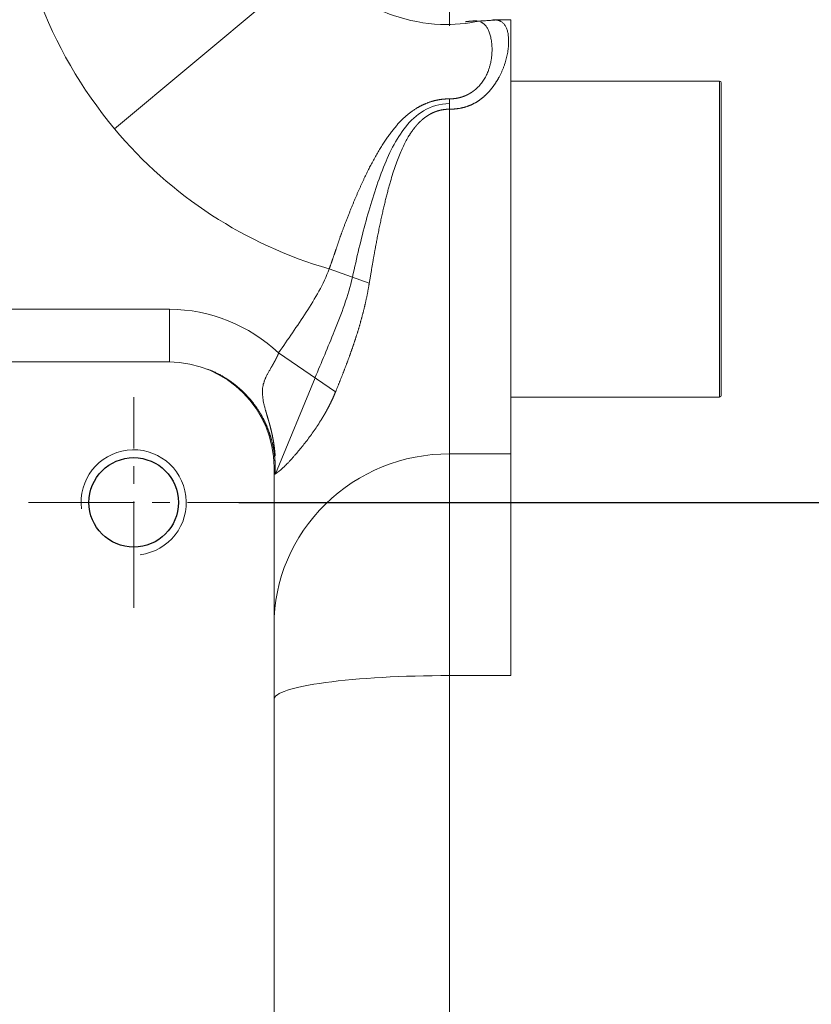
# Model space of a CAD drawing. Header units: millimetres. Extents: x 176 to 9387, y -11044 to -3322.
# Tile 156 of 256: x 8350 to 8395, y -10498 to -10442. Entities that reach past the tile are written whole.
import ezdxf

# ---------------------------------------------------------------- set-up
doc = ezdxf.new("R2010")
doc.units = ezdxf.units.MM
doc.header["$LTSCALE"] = 0.3175
doc.linetypes.add('CENTER2', pattern=[28.575, 19.05, -3.175, 3.175, -3.175])
for name, color, linetype, lineweight in [('1轮廓实线层', 7, 'Continuous', 18), ('2细线层', 4, 'Continuous', 13), ('3中心线层', 1, 'CENTER2', 13), ('7标注层', 4, 'Continuous', 13)]:
    doc.layers.add(name, color=color, linetype=linetype, lineweight=lineweight)
doc.styles.add('PC_TEXTSTYLE', font='ISOCP.SHX', dxfattribs={"width": 0.707, "bigfont": 'GBCBIG.SHX'})
doc.dimstyles.new('GB_LINEAR', dxfattribs={"dimtxt": 3.5, "dimasz": 3.5, "dimexe": 1, "dimexo": 0, "dimgap": 1.5, "dimtad": 1, "dimdsep": 46, "dimtxsty": 'PC_TEXTSTYLE', "dimcen": 0, "dimclrd": 256, "dimclrt": 3, "dimadec": 0, "dimazin": 2, "dimtp": 0.1, "dimtm": 0.1, "dimtfac": 0.71, "dimtdec": 3, "dimtmove": 0, "dimatfit": 3, "dimfxl": 1, "dimtfill": 1, "dimarcsym": 0})

# ---------------------------------------------------------------- blocks, each defined once
blk = doc.blocks.new('_Oblique')
at = {"color": 0, "lineweight": -2}
blk.add_line((-0.5, -0.5), (0.5, 0.5), dxfattribs=at)
blk = doc.blocks.new('*D70')
at = {"layer": '7标注层', "color": 0, "lineweight": -2, "transparency": 16777216}
for p, q in [((8362.856, -10469.88), (8451.032, -10469.88)), ((8362.856, -10514.88), (8451.032, -10514.88))]:
    blk.add_line(p, q, dxfattribs=at)
at = {"layer": '7标注层', "lineweight": -2, "transparency": 16777216}
blk.add_line((8447.532, -10514.88), (8447.532, -10469.88), dxfattribs=at)
at = {"layer": 'Defpoints', "color": 0, "transparency": 16777216}
for p in [(8362.856, -10469.88), (8447.532, -10469.88), (8362.856, -10514.88)]:
    blk.add_point(p, dxfattribs=at)
at = {"layer": '7标注层', "lineweight": -2, "transparency": 16777216, "xscale": 12.25, "yscale": 12.25, "zscale": 12.25}
for p, rotation in [((8447.532, -10469.88), 90), ((8447.532, -10514.88), 270)]:
    blk.add_blockref('_Oblique', p, dxfattribs=dict(at, rotation=rotation))
at = {"layer": '7标注层', "color": 3, "transparency": 16777216, "insert": (8436.157, -10492.38), "char_height": 12.25, "attachment_point": 5, "rotation": 90, "style": 'PC_TEXTSTYLE', "bg_fill": 3, "box_fill_scale": 1.1, "bg_fill_color": 257, "bg_fill_transparency": 0}
blk.add_mtext('45', dxfattribs=at)

msp = doc.modelspace()

# ---------------------------------------------------------------- linework, layer by layer
msp.add_circle((8356.85631, -10469.87988), 2.55)
at = {"layer": '1轮廓实线层'}
for p, q in [((8374.85631, -10434.94922), (8374.85631, -10442.72219)), ((8367.176, -10439.07355), (8355.7664, -10448.60137)), ((8378.35631, -10442.37988), (8377.32391, -10442.37988)), ((8378.35631, -10442.37988), (8378.35631, -10467.10974)), ((8390.25631, -10445.87988), (8378.35631, -10445.87988)), ((8390.25631, -10445.87988), (8390.25631, -10454.87988)), ((8390.35631, -10454.87988), (8390.35631, -10445.97988)), ((8374.85631, -10447.47941), (8374.85631, -10446.89075)), ((8374.85631, -10447.47941), (8374.85631, -10467.10974)), ((8390.25631, -10454.87988), (8390.25631, -10463.87988)), ((8390.35631, -10463.77988), (8390.35631, -10454.87988)), ((8370.28646, -10457.39531), (8368.00153, -10456.57305)), ((8342.35631, -10458.87988), (8358.8941, -10458.87988)), ((8358.8941, -10458.87988), (8358.8941, -10461.87988)), ((8368.36248, -10463.5878), (8365.11557, -10461.36495)), ((8358.85631, -10461.87988), (8342.35631, -10461.87988)), ((8364.94571, -10468.24875), (8367.19583, -10462.7891)), ((8378.35631, -10463.87988), (8390.25631, -10463.87988)), ((8374.85631, -10467.10974), (8374.85631, -10479.7446)), ((8374.85631, -10467.10974), (8378.35631, -10467.10974)), ((8378.35631, -10467.10974), (8378.35631, -10479.7446)), ((8364.85631, -10516.87988), (8364.85631, -10467.87988)), ((8374.85631, -10479.7446), (8374.85631, -10540.18291)), ((8378.35631, -10479.7446), (8374.85631, -10479.7446))]:
    msp.add_line(p, q, dxfattribs=at)
for centre, radius, start, end in [((8390.25631, -10445.97988), 0.1, 0, 90), ((8358.85631, -10467.87988), 6, 0, 90), ((8390.25631, -10463.77988), 0.1, 270, 0)]:
    msp.add_arc(centre, radius, start, end, dxfattribs=at)
for centre, ratio in [((8374.85631, -10476.89363), 0.97838907), ((8374.85631, -10481.10525), 0.13606514)]:
    msp.add_ellipse(centre, major_axis=(-10, 0), ratio=ratio, start_param=4.71238898, end_param=6.28318531, dxfattribs=at)
for points, degree in [([(8355.7664, -10448.60137), (8351.98141, -10444.06883), (8349.85631, -10438.32233), (8349.85631, -10432.40211)], 3), ([(8377.52822, -10442.3962), (8376.4445, -10442.46735)], 1), ([(8368.00153, -10456.57305), (8363.24281, -10455.20727), (8358.9629, -10452.42919), (8355.7664, -10448.60137)], 3), ([(8358.8941, -10458.87988), (8361.20296, -10458.87988), (8363.46024, -10459.79129), (8365.11557, -10461.36495)], 3), ([(8364.91164, -10468.27347), (8364.87643, -10468.13853), (8364.85631, -10468.00702), (8364.85631, -10467.87988)], 3)]:
    msp.add_open_spline(points, degree=degree, dxfattribs=at)
for points, knots in [([(8376.59022, -10442.45633), (8375.83969, -10442.61298), (8374.19246, -10442.76069), (8371.62131, -10442.25394), (8369.13124, -10441.01235), (8367.78388, -10439.79035), (8367.17568, -10439.07381)], [0, 0, 0, 0, 0.21452838, 0.47607682, 0.7377737, 1, 1, 1, 1]), ([(8377.33658, -10442.37988), (8377.33962, -10442.37988), (8377.34758, -10442.37989), (8377.36037, -10442.38001), (8377.37491, -10442.38029), (8377.38936, -10442.3807), (8377.40371, -10442.38127), (8377.41797, -10442.38197), (8377.43213, -10442.38283), (8377.44619, -10442.38384), (8377.46016, -10442.38501), (8377.47404, -10442.38634), (8377.48781, -10442.38783), (8377.5015, -10442.38948), (8377.51508, -10442.3913), (8377.52858, -10442.3933), (8377.54197, -10442.39546), (8377.55527, -10442.39781), (8377.56848, -10442.40033), (8377.58159, -10442.40304), (8377.5946, -10442.40594), (8377.60752, -10442.40902), (8377.62034, -10442.4123), (8377.63307, -10442.41577), (8377.6457, -10442.41945), (8377.65823, -10442.42332), (8377.67067, -10442.4274), (8377.68302, -10442.43169), (8377.69527, -10442.4362), (8377.70742, -10442.44092), (8377.71948, -10442.44585), (8377.73144, -10442.45101), (8377.7433, -10442.45639), (8377.75507, -10442.46201), (8377.76675, -10442.46785), (8377.77833, -10442.47393), (8377.83357, -10442.50433), (8377.92412, -10442.57099), (8378.03184, -10442.69995), (8378.11673, -10442.86219), (8378.17879, -10443.05801), (8378.21798, -10443.28763), (8378.23166, -10443.50618), (8378.2311, -10443.6954), (8378.22446, -10443.84136), (8378.21169, -10443.99062), (8378.19277, -10444.14257), (8378.1677, -10444.29663), (8378.13648, -10444.45223), (8378.09911, -10444.60885), (8378.05559, -10444.76596), (8378.00592, -10444.92308), (8377.95009, -10445.07974), (8377.88811, -10445.23549), (8377.81997, -10445.3899), (8377.7457, -10445.54258), (8377.68377, -10445.65841), (8377.63901, -10445.73741), (8377.61421, -10445.78025), (8377.58906, -10445.82274), (8377.56355, -10445.86485), (8377.5377, -10445.90659), (8377.51149, -10445.94794), (8377.48494, -10445.98889), (8377.45803, -10446.02944), (8377.43077, -10446.06956), (8377.40316, -10446.10926), (8377.3752, -10446.14853), (8377.34689, -10446.18735), (8377.31823, -10446.22572), (8377.28922, -10446.26363), (8377.25986, -10446.30108), (8377.23015, -10446.33804), (8377.20008, -10446.37453), (8377.16967, -10446.41052), (8377.1389, -10446.44601), (8377.10779, -10446.481), (8377.07632, -10446.51547), (8377.0445, -10446.54943), (8377.01233, -10446.58285), (8376.97982, -10446.61575), (8376.94695, -10446.64811), (8376.91373, -10446.67992), (8376.88015, -10446.71117), (8376.84623, -10446.74188), (8376.81196, -10446.77201), (8376.77733, -10446.80158), (8376.74236, -10446.83058), (8376.70703, -10446.859), (8376.67136, -10446.88683), (8376.63533, -10446.91407), (8376.59895, -10446.94072), (8376.56222, -10446.96677), (8376.52514, -10446.99221), (8376.48771, -10447.01705), (8376.44993, -10447.04127), (8376.4118, -10447.06488), (8376.37332, -10447.08787), (8376.33448, -10447.11023), (8376.2953, -10447.13196), (8376.25576, -10447.15306), (8376.21587, -10447.17353), (8376.17564, -10447.19336), (8376.13505, -10447.21255), (8376.09411, -10447.23109), (8376.05282, -10447.24898), (8376.01118, -10447.26622), (8375.96918, -10447.28281), (8375.92684, -10447.29874), (8375.88415, -10447.31401), (8375.8411, -10447.32862), (8375.79771, -10447.34257), (8375.75396, -10447.35585), (8375.70987, -10447.36846), (8375.66542, -10447.3804), (8375.62062, -10447.39167), (8375.57547, -10447.40227), (8375.52998, -10447.41219), (8375.48413, -10447.42144), (8375.43793, -10447.43), (8375.39138, -10447.43789), (8375.34447, -10447.44509), (8375.29722, -10447.45162), (8375.24962, -10447.45746), (8375.20167, -10447.46262), (8375.15337, -10447.46709), (8375.10471, -10447.47088), (8375.05571, -10447.47398), (8375.00635, -10447.4764), (8374.95665, -10447.47812), (8374.90659, -10447.4792), (8374.87311, -10447.47934), (8374.85631, -10447.47941)], [0, 0, 0, 0, 0.00200495, 0.00526325, 0.00853942, 0.0118335, 0.01514556, 0.01847566, 0.02182385, 0.02519017, 0.0285747, 0.03197747, 0.03539855, 0.03883798, 0.04229581, 0.0457721, 0.04926688, 0.05278022, 0.05631215, 0.05986272, 0.06343198, 0.06701997, 0.07062674, 0.07425234, 0.07789679, 0.08156015, 0.08524246, 0.08894376, 0.09266409, 0.09640348, 0.10016199, 0.10393964, 0.10773647, 0.11155253, 0.11538784, 0.11924245, 0.12311639, 0.17129564, 0.21953046, 0.26788331, 0.31641617, 0.36519034, 0.41426621, 0.4385489, 0.46225114, 0.48538225, 0.50795225, 0.52997194, 0.55145293, 0.57240775, 0.59284987, 0.61279382, 0.63225525, 0.65125097, 0.6697991, 0.68791907, 0.70563174, 0.71069656, 0.71571178, 0.72067787, 0.72559528, 0.73046451, 0.73528603, 0.74006037, 0.74478804, 0.74946959, 0.75410557, 0.75869655, 0.76324312, 0.76774589, 0.77220548, 0.77662254, 0.78099772, 0.78533172, 0.78962522, 0.79387895, 0.79809364, 0.80227007, 0.80640902, 0.81051128, 0.81457768, 0.81860907, 0.82260633, 0.82657033, 0.83050201, 0.8344023, 0.83827215, 0.84211255, 0.84592452, 0.84970907, 0.85346726, 0.85720016, 0.86090887, 0.86459451, 0.86825821, 0.87190114, 0.87552447, 0.87912941, 0.88271716, 0.88628896, 0.88984608, 0.89338976, 0.89692129, 0.90044197, 0.9039531, 0.907456, 0.910952, 0.91444243, 0.91792862, 0.92141194, 0.92489371, 0.92837531, 0.93185806, 0.93534334, 0.93883247, 0.94232681, 0.94582769, 0.94933643, 0.95285437, 0.9563828, 0.95992303, 0.96347633, 0.96704399, 0.97062725, 0.97422736, 0.97784553, 0.98148298, 0.98514088, 0.98882039, 0.99252267, 0.99624884, 1, 1, 1, 1]), ([(8374.85631, -10446.89071), (8374.86383, -10446.89069), (8374.87886, -10446.89065), (8374.90138, -10446.89033), (8374.92384, -10446.88983), (8374.94624, -10446.88912), (8374.96857, -10446.88821), (8374.99085, -10446.8871), (8375.01307, -10446.8858), (8375.03522, -10446.88429), (8375.05731, -10446.88258), (8375.07934, -10446.88067), (8375.1013, -10446.87857), (8375.12319, -10446.87627), (8375.14502, -10446.87376), (8375.16678, -10446.87107), (8375.18847, -10446.86817), (8375.21009, -10446.86508), (8375.23165, -10446.86179), (8375.25313, -10446.8583), (8375.27454, -10446.85462), (8375.29588, -10446.85074), (8375.31714, -10446.84667), (8375.33834, -10446.84241), (8375.35945, -10446.83795), (8375.3805, -10446.8333), (8375.40146, -10446.82846), (8375.42235, -10446.82342), (8375.44316, -10446.81819), (8375.4639, -10446.81277), (8375.48455, -10446.80716), (8375.50513, -10446.80136), (8375.52562, -10446.79537), (8375.54604, -10446.7892), (8375.56637, -10446.78283), (8375.58662, -10446.77627), (8375.60679, -10446.76953), (8375.62688, -10446.7626), (8375.64688, -10446.75549), (8375.66679, -10446.74819), (8375.68662, -10446.7407), (8375.70637, -10446.73304), (8375.72602, -10446.72518), (8375.74559, -10446.71715), (8375.76508, -10446.70893), (8375.78447, -10446.70053), (8375.80377, -10446.69195), (8375.82299, -10446.68319), (8375.84211, -10446.67425), (8375.86114, -10446.66513), (8375.88009, -10446.65583), (8375.89894, -10446.64636), (8375.91769, -10446.63671), (8375.93636, -10446.62688), (8375.95493, -10446.61688), (8375.9734, -10446.6067), (8375.99178, -10446.59635), (8376.01007, -10446.58582), (8376.02826, -10446.57513), (8376.04635, -10446.56426), (8376.06435, -10446.55322), (8376.08225, -10446.54202), (8376.10006, -10446.53064), (8376.11776, -10446.51909), (8376.13537, -10446.50738), (8376.15287, -10446.4955), (8376.17028, -10446.48346), (8376.18759, -10446.47125), (8376.20479, -10446.45888), (8376.2219, -10446.44634), (8376.23891, -10446.43364), (8376.25581, -10446.42078), (8376.27261, -10446.40776), (8376.28931, -10446.39458), (8376.30591, -10446.38124), (8376.3224, -10446.36775), (8376.37012, -10446.32801), (8376.4465, -10446.25964), (8376.54571, -10446.15936), (8376.63844, -10446.05373), (8376.72469, -10445.9431), (8376.80448, -10445.8278), (8376.87785, -10445.70821), (8376.94488, -10445.58468), (8377.00565, -10445.45758), (8377.06685, -10445.31149), (8377.1254, -10445.14726), (8377.17814, -10444.96645), (8377.21993, -10444.78531), (8377.25128, -10444.60466), (8377.27269, -10444.42534), (8377.28469, -10444.24818), (8377.28783, -10444.07403), (8377.28264, -10443.90374), (8377.2697, -10443.73819), (8377.25035, -10443.58458), (8377.22623, -10443.444), (8377.19835, -10443.31717), (8377.1662, -10443.19969), (8377.12994, -10443.09143), (8377.08971, -10442.99227), (8377.04564, -10442.90206), (8376.99781, -10442.82065), (8376.94626, -10442.74786), (8376.89107, -10442.6835), (8376.84369, -10442.6385), (8376.80696, -10442.60819), (8376.78265, -10442.58949), (8376.75861, -10442.57239), (8376.73484, -10442.55679), (8376.71131, -10442.54263), (8376.68799, -10442.52981), (8376.66487, -10442.51826), (8376.64586, -10442.50968), (8376.63453, -10442.50496), (8376.63098, -10442.50352)], [0, 0, 0, 0, 0.00202341, 0.00404192, 0.00605574, 0.00806507, 0.0100701, 0.01207104, 0.0140681, 0.01606148, 0.01805138, 0.02003803, 0.02202162, 0.02400237, 0.0259805, 0.02795622, 0.02992974, 0.03190129, 0.03387107, 0.03583932, 0.03780624, 0.03977206, 0.041737, 0.04370129, 0.04566514, 0.04762879, 0.04959244, 0.05155633, 0.05352069, 0.05548573, 0.05745168, 0.05941877, 0.06138722, 0.06335725, 0.0653291, 0.06730299, 0.06927913, 0.07125776, 0.07323909, 0.07522336, 0.07721078, 0.07920157, 0.08119595, 0.08319415, 0.08519639, 0.08720287, 0.08921383, 0.09122947, 0.09325, 0.09527566, 0.09730664, 0.09934315, 0.10138541, 0.10343363, 0.105488, 0.10754875, 0.10961606, 0.11169015, 0.11377121, 0.11585944, 0.11795503, 0.12005819, 0.12216911, 0.12428797, 0.12641497, 0.1285503, 0.13069413, 0.13284666, 0.13500807, 0.13717853, 0.13935822, 0.14154733, 0.14374601, 0.14595445, 0.14817282, 0.15040127, 0.15263998, 0.16772444, 0.18313839, 0.19893277, 0.215155, 0.2318487, 0.24905368, 0.26680586, 0.28513739, 0.30407676, 0.33056006, 0.35780429, 0.38585357, 0.41474452, 0.44450659, 0.47516242, 0.50672818, 0.53921401, 0.5726244, 0.60695851, 0.63812716, 0.66908972, 0.69985017, 0.73041228, 0.76077974, 0.79095621, 0.8209454, 0.8507512, 0.8803777, 0.90982931, 0.92165977, 0.93317035, 0.94436315, 0.95524029, 0.96580388, 0.97605609, 0.98599907, 0.995635, 1, 1, 1, 1]), ([(8376.46779, -10442.46065), (8376.46579, -10442.46037), (8376.45656, -10442.45913), (8376.43979, -10442.45716), (8376.41712, -10442.45504), (8376.39394, -10442.45338), (8376.37024, -10442.45217), (8376.34603, -10442.45139), (8376.32129, -10442.45103), (8376.29602, -10442.45106), (8376.27023, -10442.45147), (8376.24389, -10442.45224), (8376.21702, -10442.45336), (8376.1896, -10442.4548), (8376.16164, -10442.45656), (8376.13312, -10442.45861), (8376.10404, -10442.46094), (8376.0744, -10442.46353), (8376.0442, -10442.46637), (8376.01343, -10442.46943), (8375.98209, -10442.47271), (8375.95018, -10442.47619), (8375.91768, -10442.47985), (8375.8846, -10442.48367), (8375.85093, -10442.48765), (8375.81672, -10442.49174), (8375.7933, -10442.49459), (8375.78163, -10442.49601)], [0, 0, 0, 0, 0.01263191, 0.05818101, 0.10328742, 0.14795845, 0.19220155, 0.23602432, 0.27943452, 0.32244002, 0.36504889, 0.40726932, 0.44910965, 0.4905784, 0.53168421, 0.57243589, 0.61284241, 0.65291286, 0.69265651, 0.73208276, 0.77120118, 0.81002146, 0.84855344, 0.88680711, 0.92479257, 0.96252008, 1, 1, 1, 1]), ([(8368.00167, -10456.57256), (8368.00818, -10456.5547), (8368.02119, -10456.51894), (8368.04065, -10456.46522), (8368.06008, -10456.4114), (8368.07947, -10456.35746), (8368.09882, -10456.30342), (8368.11814, -10456.24927), (8368.13743, -10456.19501), (8368.15668, -10456.14065), (8368.17589, -10456.08618), (8368.19507, -10456.03161), (8368.21421, -10455.97694), (8368.23332, -10455.92217), (8368.25239, -10455.8673), (8368.27143, -10455.81233), (8368.29044, -10455.75726), (8368.3094, -10455.7021), (8368.32833, -10455.64684), (8368.34723, -10455.59149), (8368.36609, -10455.53605), (8368.38491, -10455.48051), (8368.4037, -10455.42489), (8368.42246, -10455.36918), (8368.44118, -10455.31338), (8368.45986, -10455.25749), (8368.4785, -10455.20152), (8368.49711, -10455.14547), (8368.51568, -10455.08933), (8368.53423, -10455.03312), (8368.55269, -10454.9768), (8368.57158, -10454.91972), (8368.59141, -10454.86121), (8368.61234, -10454.80046), (8368.6344, -10454.7375), (8368.65758, -10454.6723), (8368.68186, -10454.60486), (8368.70726, -10454.53517), (8368.73376, -10454.46323), (8368.76135, -10454.38902), (8368.79004, -10454.31255), (8368.81982, -10454.2338), (8368.85067, -10454.15277), (8368.8826, -10454.06945), (8368.91559, -10453.98384), (8368.94965, -10453.89594), (8368.98475, -10453.80573), (8369.02089, -10453.71322), (8369.05806, -10453.6184), (8369.09627, -10453.52127), (8369.14517, -10453.39715), (8369.20454, -10453.2477), (8369.27432, -10453.07474), (8369.3441, -10452.90421), (8369.41387, -10452.73616), (8369.4836, -10452.57062), (8369.55326, -10452.40763), (8369.62282, -10452.24723), (8369.69226, -10452.08943), (8369.76156, -10451.93428), (8369.8307, -10451.78179), (8369.89965, -10451.63198), (8369.9684, -10451.48487), (8370.03693, -10451.34049), (8370.10524, -10451.19884), (8370.1733, -10451.05993), (8370.2411, -10450.92378), (8370.30864, -10450.7904), (8370.37591, -10450.65978), (8370.47113, -10450.47798), (8370.59474, -10450.24919), (8370.74791, -10449.97865), (8370.90067, -10449.72146), (8371.05301, -10449.47751), (8371.20492, -10449.24665), (8371.35641, -10449.02868), (8371.50755, -10448.8234), (8371.65839, -10448.63057), (8371.80906, -10448.44993), (8371.95964, -10448.28119), (8372.11002, -10448.12442), (8372.26024, -10447.97905), (8372.41033, -10447.84446), (8372.56093, -10447.71997), (8372.71222, -10447.60528), (8372.86438, -10447.50009), (8372.98286, -10447.42593), (8373.06514, -10447.37778), (8373.11022, -10447.35211), (8373.15528, -10447.32721), (8373.2003, -10447.30305), (8373.2453, -10447.27964), (8373.29028, -10447.25697), (8373.33526, -10447.23504), (8373.38023, -10447.21383), (8373.4252, -10447.19334), (8373.47019, -10447.17357), (8373.51518, -10447.1545), (8373.5602, -10447.13615), (8373.60524, -10447.1185), (8373.65032, -10447.10154), (8373.69543, -10447.08527), (8373.74059, -10447.06969), (8373.78579, -10447.05479), (8373.83106, -10447.04056), (8373.87638, -10447.027), (8373.92178, -10447.01412), (8373.96725, -10447.00189), (8374.01279, -10446.99032), (8374.05843, -10446.9794), (8374.10416, -10446.96914), (8374.14999, -10446.95951), (8374.19594, -10446.95053), (8374.24202, -10446.9422), (8374.28825, -10446.9345), (8374.33462, -10446.92743), (8374.38115, -10446.92099), (8374.42783, -10446.91518), (8374.47468, -10446.91), (8374.52171, -10446.90543), (8374.56892, -10446.90149), (8374.61632, -10446.89815), (8374.66391, -10446.89543), (8374.71171, -10446.89332), (8374.75971, -10446.89182), (8374.80794, -10446.89088), (8374.84016, -10446.89076), (8374.85631, -10446.89071)], [0, 0, 0, 0, 0.00421753, 0.008442, 0.01267341, 0.01691174, 0.02115701, 0.02540919, 0.02966828, 0.03393427, 0.03820716, 0.04248693, 0.04677359, 0.05106711, 0.05536749, 0.05967473, 0.06398881, 0.06830972, 0.07263745, 0.07697199, 0.08131333, 0.08566146, 0.09001636, 0.09437803, 0.09874646, 0.10312162, 0.10750351, 0.11189211, 0.11628741, 0.12068939, 0.12509805, 0.12951377, 0.13411432, 0.13890066, 0.14387374, 0.14903452, 0.15438396, 0.15992305, 0.16565276, 0.1715741, 0.17768806, 0.18399567, 0.19049794, 0.19719592, 0.20409065, 0.21118319, 0.21847459, 0.22596593, 0.23365829, 0.24155274, 0.24965038, 0.26398041, 0.27818601, 0.29226445, 0.30621309, 0.32002936, 0.33371077, 0.3472549, 0.36065942, 0.37392208, 0.3870407, 0.4000132, 0.41283759, 0.42551195, 0.43803446, 0.45040338, 0.46261708, 0.47467401, 0.48657269, 0.49831178, 0.52474912, 0.5504575, 0.57542804, 0.59965422, 0.62313199, 0.64585982, 0.66783889, 0.68907315, 0.70956955, 0.72933821, 0.74839264, 0.76663239, 0.78423915, 0.80123513, 0.81764646, 0.83350352, 0.84884125, 0.85324804, 0.8576055, 0.86191458, 0.86617627, 0.87039162, 0.8745617, 0.87868762, 0.88277054, 0.88681167, 0.89081225, 0.89477356, 0.89869693, 0.90258373, 0.90643539, 0.91025336, 0.91403914, 0.91779428, 0.92152036, 0.92521902, 0.92889191, 0.93254075, 0.93616728, 0.93977327, 0.94336054, 0.94693102, 0.9504877, 0.95403288, 0.95756855, 0.96109673, 0.96461945, 0.96813877, 0.97165673, 0.97517541, 0.97869689, 0.98222322, 0.98575649, 0.98929876, 0.99285208, 0.99641848, 1, 1, 1, 1]), ([(8369.33033, -10457.04241), (8369.56841, -10455.94808), (8369.82126, -10454.8796), (8370.37761, -10452.8395), (8370.68125, -10451.85421), (8371.39222, -10450.03935), (8371.79391, -10449.19027), (8372.64767, -10448.12739), (8372.97525, -10447.81022), (8373.79903, -10447.32459), (8374.31374, -10447.16144), (8374.85563, -10447.16074), (8374.85596, -10447.16074), (8374.85629, -10447.16074)], [0, 0, 0, 0, 0.25719945, 0.25719945, 0.50477446, 0.50477446, 0.75234948, 0.75234948, 0.87613698, 0.87613698, 0.99992449, 0.99992449, 1, 1, 1, 1]), ([(8374.85631, -10447.47941), (8374.84923, -10447.47943), (8374.8351, -10447.47947), (8374.81392, -10447.47975), (8374.79277, -10447.48021), (8374.77166, -10447.48086), (8374.75058, -10447.48169), (8374.72953, -10447.48271), (8374.70852, -10447.48391), (8374.68755, -10447.4853), (8374.66661, -10447.48688), (8374.6457, -10447.48864), (8374.62483, -10447.49059), (8374.604, -10447.49272), (8374.5832, -10447.49504), (8374.56243, -10447.49755), (8374.5417, -10447.50025), (8374.52101, -10447.50314), (8374.50035, -10447.50621), (8374.47973, -10447.50948), (8374.45914, -10447.51293), (8374.43859, -10447.51657), (8374.41808, -10447.5204), (8374.3976, -10447.52442), (8374.37716, -10447.52864), (8374.35675, -10447.53304), (8374.33638, -10447.53764), (8374.31604, -10447.54243), (8374.29575, -10447.54741), (8374.27549, -10447.55258), (8374.25526, -10447.55795), (8374.23507, -10447.56351), (8374.21492, -10447.56927), (8374.19481, -10447.57522), (8374.17473, -10447.58137), (8374.15469, -10447.58771), (8374.13468, -10447.59426), (8374.11472, -10447.60099), (8374.09479, -10447.60793), (8374.07489, -10447.61507), (8374.05504, -10447.6224), (8374.03522, -10447.62994), (8374.01544, -10447.63767), (8373.99569, -10447.64561), (8373.97599, -10447.65375), (8373.95632, -10447.66209), (8373.93669, -10447.67064), (8373.91709, -10447.67938), (8373.89754, -10447.68834), (8373.87802, -10447.6975), (8373.85854, -10447.70686), (8373.83909, -10447.71644), (8373.81969, -10447.72622), (8373.80032, -10447.73621), (8373.78099, -10447.74641), (8373.7617, -10447.75681), (8373.74245, -10447.76744), (8373.72323, -10447.77827), (8373.70406, -10447.78931), (8373.68492, -10447.80057), (8373.66582, -10447.81204), (8373.64676, -10447.82373), (8373.62773, -10447.83563), (8373.60875, -10447.84775), (8373.5898, -10447.86009), (8373.5709, -10447.87265), (8373.55203, -10447.88543), (8373.5332, -10447.89842), (8373.5144, -10447.91164), (8373.49565, -10447.92509), (8373.47693, -10447.93875), (8373.45826, -10447.95264), (8373.43962, -10447.96676), (8373.42102, -10447.9811), (8373.40246, -10447.99567), (8373.38394, -10448.01046), (8373.36546, -10448.02549), (8373.34702, -10448.04075), (8373.32862, -10448.05624), (8373.31025, -10448.07196), (8373.29193, -10448.08791), (8373.27364, -10448.1041), (8373.25539, -10448.12052), (8373.23718, -10448.13719), (8373.21902, -10448.15408), (8373.20089, -10448.17122), (8373.1828, -10448.1886), (8373.16475, -10448.20622), (8373.14673, -10448.22408), (8373.12876, -10448.24218), (8373.11083, -10448.26053), (8373.09294, -10448.27912), (8373.07508, -10448.29796), (8373.05727, -10448.31705), (8373.03949, -10448.33639), (8373.02176, -10448.35598), (8373.00406, -10448.37581), (8372.9864, -10448.3959), (8372.96879, -10448.41625), (8372.95121, -10448.43684), (8372.93367, -10448.4577), (8372.91617, -10448.47881), (8372.89872, -10448.50018), (8372.8813, -10448.52181), (8372.86392, -10448.5437), (8372.84658, -10448.56585), (8372.82928, -10448.58826), (8372.81202, -10448.61094), (8372.7948, -10448.63388), (8372.77762, -10448.65709), (8372.76048, -10448.68057), (8372.74338, -10448.70431), (8372.72632, -10448.72833), (8372.7093, -10448.75262), (8372.69232, -10448.77718), (8372.67538, -10448.80201), (8372.65848, -10448.82712), (8372.64162, -10448.8525), (8372.62479, -10448.87817), (8372.60801, -10448.90411), (8372.54142, -10449.0084), (8372.42676, -10449.20188), (8372.27064, -10449.49969), (8372.11676, -10449.82934), (8371.96513, -10450.1921), (8371.81577, -10450.58917), (8371.66868, -10451.02165), (8371.55047, -10451.4048), (8371.4575, -10451.72629), (8371.38817, -10451.97541), (8371.31947, -10452.23209), (8371.25137, -10452.49636), (8371.18388, -10452.76822), (8371.11699, -10453.04768), (8371.05071, -10453.33471), (8370.98504, -10453.62929), (8370.91998, -10453.93135), (8370.85551, -10454.24084), (8370.79166, -10454.55766), (8370.74465, -10454.7985), (8370.71357, -10454.96084), (8370.69801, -10455.0427), (8370.68233, -10455.12587), (8370.66651, -10455.21034), (8370.65056, -10455.29612), (8370.63449, -10455.3832), (8370.61828, -10455.47158), (8370.60195, -10455.56127), (8370.58548, -10455.65227), (8370.56889, -10455.74456), (8370.55217, -10455.83815), (8370.53533, -10455.93304), (8370.51835, -10456.02923), (8370.50125, -10456.1267), (8370.48403, -10456.22547), (8370.46668, -10456.32552), (8370.4492, -10456.42686), (8370.4316, -10456.52947), (8370.41387, -10456.63335), (8370.39603, -10456.73851), (8370.37805, -10456.84493), (8370.35996, -10456.9526), (8370.34174, -10457.06153), (8370.32341, -10457.1717), (8370.30494, -10457.28312), (8370.29264, -10457.35777), (8370.28646, -10457.39531)], [0, 0, 0, 0, 0.00172062, 0.00343873, 0.0051546, 0.00686849, 0.00858067, 0.01029141, 0.01200097, 0.01370963, 0.01541765, 0.0171253, 0.01883285, 0.02054057, 0.02224873, 0.0239576, 0.02566746, 0.02737856, 0.02909119, 0.0308056, 0.03252206, 0.03424085, 0.03596222, 0.03768645, 0.0394138, 0.04114452, 0.04287889, 0.04461716, 0.04635958, 0.04810643, 0.04985795, 0.05161439, 0.05337601, 0.05514306, 0.05691578, 0.05869442, 0.06047923, 0.06227044, 0.0640683, 0.06587304, 0.0676849, 0.06950411, 0.07133089, 0.07316548, 0.0750081, 0.07685897, 0.07871832, 0.08058635, 0.08246329, 0.08434934, 0.08624471, 0.08814962, 0.09006426, 0.09198883, 0.09392353, 0.09586857, 0.09782413, 0.09979039, 0.10176756, 0.10375581, 0.10575533, 0.1077663, 0.10978889, 0.11182328, 0.11386963, 0.11592813, 0.11799894, 0.12008221, 0.12217812, 0.12428682, 0.12640847, 0.12854322, 0.13069123, 0.13285265, 0.13502762, 0.13721629, 0.1394188, 0.1416353, 0.14386592, 0.1461108, 0.14837007, 0.15064386, 0.15293232, 0.15523555, 0.1575537, 0.15988689, 0.16223523, 0.16459885, 0.16697787, 0.16937241, 0.17178257, 0.17420848, 0.17665024, 0.17910797, 0.18158178, 0.18407176, 0.18657803, 0.1891007, 0.19163985, 0.1941956, 0.19676804, 0.19935727, 0.20196338, 0.20458648, 0.20722666, 0.209884, 0.2125586, 0.21525054, 0.21795993, 0.22068684, 0.22343136, 0.22619357, 0.22897357, 0.23177142, 0.23458722, 0.23742104, 0.24027297, 0.24314308, 0.24603144, 0.24893815, 0.25186326, 0.28093445, 0.31212723, 0.34550126, 0.38111011, 0.41900267, 0.45922419, 0.50181711, 0.52343306, 0.54551242, 0.56805873, 0.59107548, 0.6145661, 0.638534, 0.66298255, 0.68791506, 0.71333483, 0.73924513, 0.76564919, 0.7925502, 0.79922464, 0.80600206, 0.81288262, 0.8198665, 0.82695384, 0.83414482, 0.84143959, 0.84883833, 0.85634121, 0.8639484, 0.87166007, 0.87947641, 0.88739759, 0.8954238, 0.90355521, 0.91179203, 0.92013443, 0.9285826, 0.93713675, 0.94579708, 0.95456377, 0.96343704, 0.97241709, 0.98150412, 0.99069835, 1, 1, 1, 1]), ([(8365.11557, -10461.36495), (8365.64313, -10460.59434), (8366.18243, -10459.8308), (8367.19628, -10458.26474), (8367.67965, -10457.46752), (8368.00153, -10456.57305)], [0, 0, 0, 0, 0.5, 0.5, 1, 1, 1, 1]), ([(8367.19132, -10462.78598), (8367.55608, -10461.90249), (8367.93541, -10461.0238), (8368.70049, -10459.13105), (8369.0836, -10458.11572), (8369.32808, -10457.0504)], [0, 0, 0, 0, 0.46810694, 0.46810694, 1, 1, 1, 1]), ([(8370.28646, -10457.39531), (8370.28295, -10457.41645), (8370.27595, -10457.45876), (8370.26516, -10457.52218), (8370.25416, -10457.5856), (8370.24294, -10457.649), (8370.23149, -10457.7124), (8370.21982, -10457.77579), (8370.20793, -10457.83917), (8370.19582, -10457.90255), (8370.18349, -10457.96592), (8370.17094, -10458.02929), (8370.15817, -10458.09266), (8370.14518, -10458.15602), (8370.13197, -10458.21938), (8370.11855, -10458.28273), (8370.1049, -10458.34609), (8370.09104, -10458.40945), (8370.07697, -10458.47281), (8370.06268, -10458.53617), (8370.04817, -10458.59953), (8370.03345, -10458.6629), (8370.01852, -10458.72627), (8370.00337, -10458.78964), (8369.98802, -10458.85303), (8369.97245, -10458.91642), (8369.95667, -10458.97982), (8369.94068, -10459.04322), (8369.92448, -10459.10664), (8369.90808, -10459.17007), (8369.89146, -10459.23352), (8369.87464, -10459.29697), (8369.85762, -10459.36044), (8369.84039, -10459.42393), (8369.82295, -10459.48743), (8369.80531, -10459.55096), (8369.78747, -10459.6145), (8369.76943, -10459.67806), (8369.75119, -10459.74165), (8369.73274, -10459.80525), (8369.7141, -10459.86889), (8369.69526, -10459.93254), (8369.67622, -10459.99623), (8369.65699, -10460.05994), (8369.63756, -10460.12369), (8369.61794, -10460.18746), (8369.59813, -10460.25127), (8369.57812, -10460.31511), (8369.55793, -10460.37899), (8369.53754, -10460.4429), (8369.51697, -10460.50685), (8369.49621, -10460.57084), (8369.47526, -10460.63488), (8369.45413, -10460.69895), (8369.43281, -10460.76307), (8369.41131, -10460.82724), (8369.38963, -10460.89146), (8369.36777, -10460.95572), (8369.34573, -10461.02004), (8369.32351, -10461.08441), (8369.30112, -10461.14883), (8369.27855, -10461.21331), (8369.2558, -10461.27785), (8369.23289, -10461.34244), (8369.2098, -10461.4071), (8369.18655, -10461.47182), (8369.16313, -10461.53661), (8369.13954, -10461.60146), (8369.11578, -10461.66638), (8369.09186, -10461.73138), (8369.06778, -10461.79644), (8369.04354, -10461.86158), (8369.01914, -10461.9268), (8368.99458, -10461.99209), (8368.96987, -10462.05746), (8368.945, -10462.12292), (8368.91998, -10462.18846), (8368.89481, -10462.25408), (8368.86949, -10462.3198), (8368.84402, -10462.3856), (8368.8184, -10462.4515), (8368.79264, -10462.51749), (8368.76674, -10462.58357), (8368.7407, -10462.64976), (8368.71452, -10462.71604), (8368.68821, -10462.78243), (8368.66176, -10462.84892), (8368.63517, -10462.91552), (8368.60846, -10462.98223), (8368.58161, -10463.04905), (8368.55464, -10463.11598), (8368.52755, -10463.18303), (8368.50033, -10463.2502), (8368.47299, -10463.31748), (8368.44553, -10463.38489), (8368.41796, -10463.45242), (8368.39027, -10463.52008), (8368.37175, -10463.56521), (8368.36248, -10463.5878)], [0, 0, 0, 0, 0.00974592, 0.01949856, 0.02925816, 0.03902496, 0.04879919, 0.0585811, 0.06837093, 0.07816892, 0.08797529, 0.09779031, 0.10761419, 0.11744719, 0.12728954, 0.13714148, 0.14700324, 0.15687507, 0.16675721, 0.17664988, 0.18655334, 0.19646781, 0.20639354, 0.21633077, 0.22627972, 0.23624064, 0.24621377, 0.25619933, 0.26619758, 0.27620874, 0.28623305, 0.29627075, 0.30632207, 0.31638725, 0.32646653, 0.33656013, 0.3466683, 0.35679127, 0.36692928, 0.37708255, 0.38725133, 0.39743585, 0.40763633, 0.41785303, 0.42808616, 0.43833597, 0.44860268, 0.45888653, 0.46918775, 0.47950657, 0.48984323, 0.50019795, 0.51057098, 0.52096253, 0.53137285, 0.54180215, 0.55225068, 0.56271866, 0.57320633, 0.58371391, 0.59424163, 0.60478972, 0.61535841, 0.62594793, 0.63655851, 0.64719037, 0.65784375, 0.66851887, 0.67921596, 0.68993524, 0.70067695, 0.71144131, 0.72222854, 0.73303888, 0.74387254, 0.75472975, 0.76561075, 0.77651574, 0.78744496, 0.79839864, 0.80937699, 0.82038024, 0.83140861, 0.84246233, 0.85354162, 0.8646467, 0.87577779, 0.88693512, 0.89811891, 0.90932937, 0.92056674, 0.93183122, 0.94312305, 0.95444244, 0.96578961, 0.97716478, 0.98856817, 1, 1, 1, 1]), ([(8364.92107, -10467.22194), (8364.92033, -10467.21049), (8364.91874, -10467.18654), (8364.91614, -10467.15018), (8364.9133, -10467.11291), (8364.91029, -10467.07585), (8364.90711, -10467.03901), (8364.90378, -10467.00238), (8364.90029, -10466.96596), (8364.89665, -10466.92976), (8364.89287, -10466.89377), (8364.88894, -10466.858), (8364.88487, -10466.82245), (8364.88066, -10466.78712), (8364.87632, -10466.75201), (8364.87185, -10466.71711), (8364.86726, -10466.68244), (8364.86254, -10466.64799), (8364.85771, -10466.61376), (8364.85276, -10466.57975), (8364.8477, -10466.54596), (8364.84253, -10466.51239), (8364.83725, -10466.47905), (8364.83187, -10466.44593), (8364.8264, -10466.41303), (8364.82083, -10466.38036), (8364.81517, -10466.3479), (8364.80942, -10466.31568), (8364.80358, -10466.28367), (8364.79767, -10466.25189), (8364.79167, -10466.22034), (8364.7856, -10466.189), (8364.77946, -10466.15789), (8364.77324, -10466.127), (8364.76696, -10466.09634), (8364.76062, -10466.0659), (8364.75422, -10466.03568), (8364.74776, -10466.00569), (8364.74125, -10465.97591), (8364.73468, -10465.94636), (8364.72807, -10465.91703), (8364.72141, -10465.88792), (8364.71471, -10465.85903), (8364.70796, -10465.83036), (8364.70118, -10465.80189), (8364.69436, -10465.77363), (8364.68751, -10465.74558), (8364.68063, -10465.71773), (8364.67372, -10465.69008), (8364.66679, -10465.66264), (8364.65984, -10465.6354), (8364.65287, -10465.60837), (8364.64588, -10465.58153), (8364.63888, -10465.5549), (8364.63188, -10465.52847), (8364.62487, -10465.50224), (8364.61785, -10465.47621), (8364.61083, -10465.45038), (8364.60382, -10465.42474), (8364.59681, -10465.39931), (8364.58981, -10465.37408), (8364.58282, -10465.34904), (8364.57585, -10465.3242), (8364.56889, -10465.29955), (8364.56195, -10465.2751), (8364.55503, -10465.25084), (8364.54813, -10465.22678), (8364.54126, -10465.20291), (8364.53442, -10465.17924), (8364.52761, -10465.15576), (8364.52083, -10465.13247), (8364.51409, -10465.10936), (8364.50739, -10465.08645), (8364.50072, -10465.06373), (8364.4941, -10465.0412), (8364.48753, -10465.01886), (8364.481, -10464.9967), (8364.47453, -10464.97474), (8364.4681, -10464.95295), (8364.46173, -10464.93136), (8364.45542, -10464.90995), (8364.44916, -10464.88872), (8364.44296, -10464.86768), (8364.43683, -10464.84682), (8364.43076, -10464.82614), (8364.42476, -10464.80564), (8364.41883, -10464.78533), (8364.41297, -10464.7652), (8364.40718, -10464.74524), (8364.40146, -10464.72547), (8364.39582, -10464.70587), (8364.39026, -10464.68645), (8364.38479, -10464.66721), (8364.37939, -10464.64815), (8364.3586, -10464.57426), (8364.32427, -10464.44779), (8364.28116, -10464.27136), (8364.24568, -10464.10048), (8364.21885, -10463.93435), (8364.20161, -10463.77225), (8364.19483, -10463.6135), (8364.19931, -10463.45755), (8364.21573, -10463.30396), (8364.24481, -10463.1525), (8364.27752, -10463.03609), (8364.3065, -10462.95306), (8364.32643, -10462.90131), (8364.34913, -10462.84675), (8364.37466, -10462.78929), (8364.40303, -10462.72885), (8364.43427, -10462.66538), (8364.46838, -10462.59881), (8364.50536, -10462.52911), (8364.54516, -10462.45624), (8364.58776, -10462.3802), (8364.63308, -10462.30099), (8364.6694, -10462.23876), (8364.6952, -10462.19478), (8364.70949, -10462.17027), (8364.72353, -10462.1461), (8364.7373, -10462.12226), (8364.75082, -10462.09875), (8364.76407, -10462.07559), (8364.77707, -10462.05278), (8364.7898, -10462.03031), (8364.80226, -10462.0082), (8364.81447, -10461.98644), (8364.82641, -10461.96505), (8364.83809, -10461.94401), (8364.84951, -10461.92334), (8364.86067, -10461.90303), (8364.87156, -10461.88309), (8364.88219, -10461.86352), (8364.89257, -10461.84432), (8364.90269, -10461.8255), (8364.91255, -10461.80704), (8364.92215, -10461.78897), (8364.9315, -10461.77126), (8364.9406, -10461.75394), (8364.94944, -10461.73699), (8364.95804, -10461.72042), (8364.96638, -10461.70423), (8364.97448, -10461.68841), (8364.98234, -10461.67298), (8364.98995, -10461.65793), (8364.99732, -10461.64325), (8365.00445, -10461.62896), (8365.01134, -10461.61505), (8365.01799, -10461.60151), (8365.02441, -10461.58836), (8365.0306, -10461.57559), (8365.03656, -10461.56319), (8365.04229, -10461.55118), (8365.04779, -10461.53954), (8365.05306, -10461.52829), (8365.05811, -10461.51741), (8365.06294, -10461.50691), (8365.06755, -10461.49679), (8365.07194, -10461.48705), (8365.07611, -10461.47768), (8365.08006, -10461.4687), (8365.08381, -10461.46009), (8365.08733, -10461.45185), (8365.09065, -10461.44399), (8365.09376, -10461.43651), (8365.09666, -10461.4294), (8365.09935, -10461.42267), (8365.10183, -10461.41631), (8365.10411, -10461.41033), (8365.10619, -10461.40472), (8365.10806, -10461.39948), (8365.10973, -10461.39462), (8365.1112, -10461.39013), (8365.11247, -10461.38602), (8365.11354, -10461.38227), (8365.11441, -10461.3789), (8365.11508, -10461.3759), (8365.11556, -10461.37328), (8365.11585, -10461.37102), (8365.11595, -10461.36913), (8365.11584, -10461.36761), (8365.11558, -10461.3664), (8365.11515, -10461.36584), (8365.11496, -10461.3656)], [0, 0, 0, 0, 0.00530944, 0.011109, 0.01687987, 0.02262199, 0.0283353, 0.03401977, 0.03967534, 0.04530196, 0.05089959, 0.05646819, 0.06200772, 0.06751814, 0.07299942, 0.07845153, 0.08387443, 0.0892681, 0.09463251, 0.09996763, 0.10527345, 0.11054995, 0.1157971, 0.12101489, 0.1262033, 0.13136233, 0.13649196, 0.14159219, 0.14666301, 0.1517044, 0.15671638, 0.16169894, 0.16665207, 0.17157579, 0.17647009, 0.18133498, 0.18617047, 0.19097656, 0.19575327, 0.2005006, 0.20521858, 0.2099072, 0.2145665, 0.21919718, 0.2238006, 0.22837678, 0.23292572, 0.23744743, 0.2419419, 0.24640914, 0.25084915, 0.25526192, 0.25964747, 0.26400578, 0.26833688, 0.27264075, 0.2769174, 0.28116684, 0.28538907, 0.2895841, 0.29375192, 0.29789255, 0.302006, 0.30609226, 0.31015135, 0.31418328, 0.31818806, 0.32216568, 0.32611618, 0.33003955, 0.33393581, 0.33780498, 0.34164706, 0.34546207, 0.34925002, 0.35301094, 0.35674484, 0.36045174, 0.36413166, 0.36778461, 0.37141063, 0.37500972, 0.37858193, 0.38212727, 0.38564576, 0.38913745, 0.39260234, 0.39604049, 0.39945191, 0.40283665, 0.40619473, 0.4095262, 0.41283109, 0.41610945, 0.4193613, 0.45099568, 0.4818288, 0.51194345, 0.54142464, 0.57035809, 0.59882879, 0.62691967, 0.65471061, 0.68227777, 0.70969355, 0.7187768, 0.72841284, 0.73860349, 0.74934857, 0.76064598, 0.77249177, 0.7848802, 0.79780364, 0.81125258, 0.82521559, 0.8396793, 0.85462836, 0.85911325, 0.86352196, 0.8678547, 0.87211174, 0.87629333, 0.88039973, 0.88443121, 0.88838805, 0.89227054, 0.89607897, 0.89981363, 0.90347482, 0.90706284, 0.91057799, 0.91402059, 0.91739095, 0.92068936, 0.92391614, 0.92707161, 0.93015606, 0.93316982, 0.93611317, 0.93898644, 0.94178992, 0.94452391, 0.9471887, 0.9497846, 0.95231188, 0.95477085, 0.95716177, 0.95948492, 0.96174059, 0.96392902, 0.9660505, 0.96810527, 0.97009358, 0.97201569, 0.97387182, 0.97566223, 0.97738713, 0.97904675, 0.98064131, 0.98217102, 0.98363608, 0.9850367, 0.98637307, 0.98764539, 0.98885384, 0.98999861, 0.99107988, 0.99209783, 0.99305265, 0.99394451, 0.99477362, 0.99554018, 0.99624441, 0.99688656, 0.99746694, 0.9979859, 0.99844393, 0.99884168, 0.99918015, 0.99946088, 0.99968661, 0.99986262, 1, 1, 1, 1]), ([(8364.91164, -10468.27347), (8364.9125, -10468.26007), (8364.91423, -10468.23318), (8364.91648, -10468.19271), (8364.91849, -10468.15199), (8364.92022, -10468.11102), (8364.92167, -10468.06979), (8364.92285, -10468.02832), (8364.92374, -10467.9866), (8364.92433, -10467.94463), (8364.92463, -10467.90242), (8364.92463, -10467.85996), (8364.92433, -10467.81726), (8364.92371, -10467.77433), (8364.92278, -10467.73116), (8364.92152, -10467.68775), (8364.91994, -10467.64411), (8364.91802, -10467.60024), (8364.91577, -10467.55614), (8364.91318, -10467.51182), (8364.91024, -10467.46728), (8364.90694, -10467.42252), (8364.90329, -10467.37754), (8364.89927, -10467.33235), (8364.89489, -10467.28695), (8364.89013, -10467.24134), (8364.88499, -10467.19553), (8364.87947, -10467.14952), (8364.87356, -10467.10331), (8364.86725, -10467.05691), (8364.86054, -10467.01032), (8364.85343, -10466.96355), (8364.84591, -10466.9166), (8364.83798, -10466.86947), (8364.82962, -10466.82217), (8364.82084, -10466.77471), (8364.81163, -10466.72708), (8364.80198, -10466.67929), (8364.7919, -10466.63135), (8364.78137, -10466.58326), (8364.77039, -10466.53504), (8364.75895, -10466.48667), (8364.74706, -10466.43817), (8364.7347, -10466.38954), (8364.72187, -10466.3408), (8364.70857, -10466.29194), (8364.6948, -10466.24297), (8364.68054, -10466.1939), (8364.66579, -10466.14473), (8364.65056, -10466.09547), (8364.63483, -10466.04612), (8364.6186, -10465.9967), (8364.60187, -10465.94721), (8364.58464, -10465.89765), (8364.56689, -10465.84804), (8364.54863, -10465.79837), (8364.52986, -10465.74867), (8364.51056, -10465.69892), (8364.49074, -10465.64915), (8364.47039, -10465.59936), (8364.44951, -10465.54956), (8364.4281, -10465.49975), (8364.40615, -10465.44994), (8364.38366, -10465.40014), (8364.36063, -10465.35036), (8364.33706, -10465.30061), (8364.31294, -10465.25089), (8364.28827, -10465.20121), (8364.26305, -10465.15159), (8364.23728, -10465.10202), (8364.21096, -10465.05253), (8364.18408, -10465.00311), (8364.15664, -10464.95378), (8364.12864, -10464.90454), (8364.10009, -10464.85541), (8364.07098, -10464.80639), (8364.0413, -10464.75749), (8364.01107, -10464.70872), (8363.98027, -10464.66009), (8363.94891, -10464.61161), (8363.91699, -10464.56329), (8363.88451, -10464.51514), (8363.85146, -10464.46717), (8363.81786, -10464.41938), (8363.7837, -10464.37179), (8363.74898, -10464.3244), (8363.7137, -10464.27723), (8363.67787, -10464.23029), (8363.64148, -10464.18357), (8363.60454, -10464.13711), (8363.56705, -10464.09089), (8363.52901, -10464.04494), (8363.49042, -10463.99926), (8363.45129, -10463.95386), (8363.41163, -10463.90875), (8363.37142, -10463.86395), (8363.33068, -10463.81945), (8363.24607, -10463.72887), (8363.11589, -10463.59654), (8362.93691, -10463.42895), (8362.75593, -10463.27261), (8362.57379, -10463.1273), (8362.39131, -10462.99275), (8362.20922, -10462.86862), (8362.02823, -10462.75454), (8361.84894, -10462.65008), (8361.67192, -10462.55481), (8361.49768, -10462.46827), (8361.32667, -10462.38998), (8361.18528, -10462.33041), (8361.10091, -10462.29708), (8361.07276, -10462.2862)], [0, 0, 0, 0, 0.00529204, 0.01061542, 0.0159702, 0.02135646, 0.02677423, 0.03222358, 0.03770455, 0.0432172, 0.04876156, 0.05433768, 0.0599456, 0.06558534, 0.07125693, 0.07696042, 0.08269581, 0.08846312, 0.09426238, 0.10009358, 0.10595675, 0.11185189, 0.11777898, 0.12373804, 0.12972904, 0.13575198, 0.14180684, 0.1478936, 0.15401223, 0.1601627, 0.16634497, 0.17255901, 0.17880476, 0.18508219, 0.19139123, 0.19773182, 0.20410391, 0.21050741, 0.21694226, 0.22340838, 0.22990568, 0.23643407, 0.24299345, 0.24958372, 0.25620478, 0.26285651, 0.26953879, 0.27625151, 0.28299453, 0.28976771, 0.29657092, 0.30340401, 0.31026682, 0.3171592, 0.32408099, 0.331032, 0.33801207, 0.34502102, 0.35205865, 0.35912477, 0.36621918, 0.37334167, 0.38049203, 0.38767004, 0.39487547, 0.4021081, 0.40936768, 0.41665397, 0.42396673, 0.43130569, 0.43867059, 0.44606116, 0.45347713, 0.46091822, 0.46838414, 0.4758746, 0.48338929, 0.49092792, 0.49849017, 0.50607572, 0.51368426, 0.52131544, 0.52896895, 0.53664444, 0.54434155, 0.55205995, 0.55979927, 0.56755915, 0.57533922, 0.58313912, 0.59095845, 0.59879685, 0.60665391, 0.61452924, 0.62242246, 0.63033315, 0.6382609, 0.64620531, 0.67919698, 0.71141518, 0.74283925, 0.77345204, 0.80323974, 0.83219175, 0.86030041, 0.88756078, 0.91397044, 0.93952923, 0.96423905, 0.9881036, 1, 1, 1, 1]), ([(8368.36248, -10463.5878), (8368.35736, -10463.60025), (8368.34712, -10463.62511), (8368.33159, -10463.66228), (8368.31596, -10463.6993), (8368.30023, -10463.73615), (8368.2844, -10463.77283), (8368.26848, -10463.80936), (8368.25245, -10463.84572), (8368.23632, -10463.88193), (8368.22009, -10463.91797), (8368.20377, -10463.95387), (8368.18735, -10463.98961), (8368.17083, -10464.02519), (8368.15423, -10464.06063), (8368.13752, -10464.09592), (8368.12073, -10464.13106), (8368.10384, -10464.16605), (8368.08686, -10464.2009), (8368.06979, -10464.2356), (8368.05263, -10464.27017), (8368.03538, -10464.30459), (8368.01804, -10464.33888), (8368.00062, -10464.37302), (8367.98312, -10464.40703), (8367.96552, -10464.44091), (8367.94785, -10464.47466), (8367.93009, -10464.50827), (8367.91225, -10464.54175), (8367.89433, -10464.5751), (8367.87632, -10464.60833), (8367.85824, -10464.64143), (8367.84009, -10464.6744), (8367.82185, -10464.70725), (8367.80354, -10464.73998), (8367.78516, -10464.77259), (8367.7667, -10464.80507), (8367.74817, -10464.83744), (8367.72956, -10464.86969), (8367.71089, -10464.90183), (8367.69215, -10464.93385), (8367.67334, -10464.96575), (8367.65446, -10464.99755), (8367.63552, -10465.02923), (8367.61651, -10465.0608), (8367.59744, -10465.09226), (8367.57831, -10465.12361), (8367.49876, -10465.25311), (8367.35619, -10465.47677), (8367.14614, -10465.7867), (8366.93381, -10466.08345), (8366.72084, -10466.36711), (8366.50901, -10466.63745), (8366.30023, -10466.89372), (8366.14845, -10467.07339), (8366.04801, -10467.18964), (8365.99462, -10467.25073), (8365.94171, -10467.31062), (8365.88932, -10467.36927), (8365.83751, -10467.42662), (8365.78633, -10467.48262), (8365.73585, -10467.53721), (8365.68611, -10467.59034), (8365.63718, -10467.64194), (8365.58911, -10467.69195), (8365.54196, -10467.74029), (8365.4958, -10467.78689), (8365.45069, -10467.83167), (8365.40669, -10467.87453), (8365.36386, -10467.91541), (8365.32227, -10467.95416), (8365.29272, -10467.98108), (8365.27384, -10467.99782), (8365.26488, -10468.00557), (8365.25553, -10468.0135), (8365.24582, -10468.02159), (8365.23576, -10468.02984), (8365.22538, -10468.03824), (8365.21469, -10468.04677), (8365.20371, -10468.05544), (8365.19247, -10468.06423), (8365.18098, -10468.07312), (8365.16926, -10468.08212), (8365.15735, -10468.0912), (8365.14525, -10468.10036), (8365.13301, -10468.10958), (8365.12064, -10468.11885), (8365.10817, -10468.12815), (8365.09564, -10468.13747), (8365.08305, -10468.1468), (8365.07046, -10468.15611), (8365.05788, -10468.16539), (8365.04536, -10468.17462), (8365.03291, -10468.18378), (8365.02058, -10468.19285), (8365.00839, -10468.20181), (8364.99639, -10468.21064), (8364.98461, -10468.21932), (8364.97308, -10468.22782), (8364.96185, -10468.23611), (8364.95094, -10468.24418), (8364.94041, -10468.25199), (8364.9303, -10468.25951), (8364.92059, -10468.26676), (8364.91465, -10468.27122), (8364.91164, -10468.27347)], [0, 0, 0, 0, 0.0046889, 0.00935985, 0.01401306, 0.01864873, 0.02326706, 0.02786826, 0.03245254, 0.03702013, 0.04157122, 0.04610603, 0.0506248, 0.05512773, 0.05961505, 0.06408698, 0.06854377, 0.07298562, 0.07741279, 0.0818255, 0.08622399, 0.0906085, 0.09497927, 0.09933655, 0.10368059, 0.10801163, 0.11232993, 0.11663574, 0.12092932, 0.12521093, 0.12948083, 0.13373928, 0.13798656, 0.14222293, 0.14644866, 0.15066403, 0.15486931, 0.15906479, 0.16325075, 0.16742747, 0.17159523, 0.17575433, 0.17990506, 0.18404772, 0.18818259, 0.19230999, 0.1964302, 0.20054354, 0.24345405, 0.28562636, 0.32747678, 0.36945881, 0.41205603, 0.45577271, 0.5011239, 0.51376957, 0.52661714, 0.53967738, 0.55296092, 0.56647831, 0.58023996, 0.59425618, 0.60853719, 0.62309309, 0.63793391, 0.65306959, 0.66850997, 0.68426484, 0.70034392, 0.71675687, 0.73351331, 0.7506228, 0.75439322, 0.75839453, 0.76262724, 0.76709183, 0.77178881, 0.77671865, 0.78188186, 0.78727895, 0.79291041, 0.79877678, 0.80487858, 0.81121638, 0.81779074, 0.82460224, 0.83165148, 0.83893909, 0.84646569, 0.85423196, 0.86223857, 0.87048621, 0.87897562, 0.88770754, 0.89668273, 0.90590198, 0.9153661, 0.92507594, 0.93503234, 0.94523621, 0.95568843, 0.96638995, 0.97734173, 0.98854474, 1, 1, 1, 1])]:
    msp.add_open_spline(points, degree=3, knots=knots, dxfattribs=at)
at = {"layer": '2细线层'}
msp.add_arc((8356.85631, -10469.87988), 3, 277, 187, dxfattribs=at)
at = {"layer": '3中心线层'}
for p, q in [((8356.85631, -10475.87988), (8356.85631, -10463.87988)), ((8350.85631, -10469.87988), (8362.85631, -10469.87988))]:
    msp.add_line(p, q, dxfattribs=at)

# ---------------------------------------------------------------- next in the draw order: dimensions: what is measured, and where the dimension line sits
at = {"layer": '7标注层'}
dim = msp.add_linear_dim(base=(8447.53156, -10469.87988), p1=(8362.85631, -10514.87988), p2=(8362.85631, -10469.87988), angle=90, dimstyle='GB_LINEAR', override={"dimscale": 3.5, "dimpost": '<>', "dimblk1": 'Oblique', "dimblk2": 'Oblique', "dimsah": 1, "dimtfill": 1, "dimtfillclr": 0}, dxfattribs=at)
dim.commit()
dim.dimension.update_dxf_attribs({"geometry": '*D70', "text_midpoint": (8436.15656, -10492.37988)})

doc.saveas('drawing.dxf')
